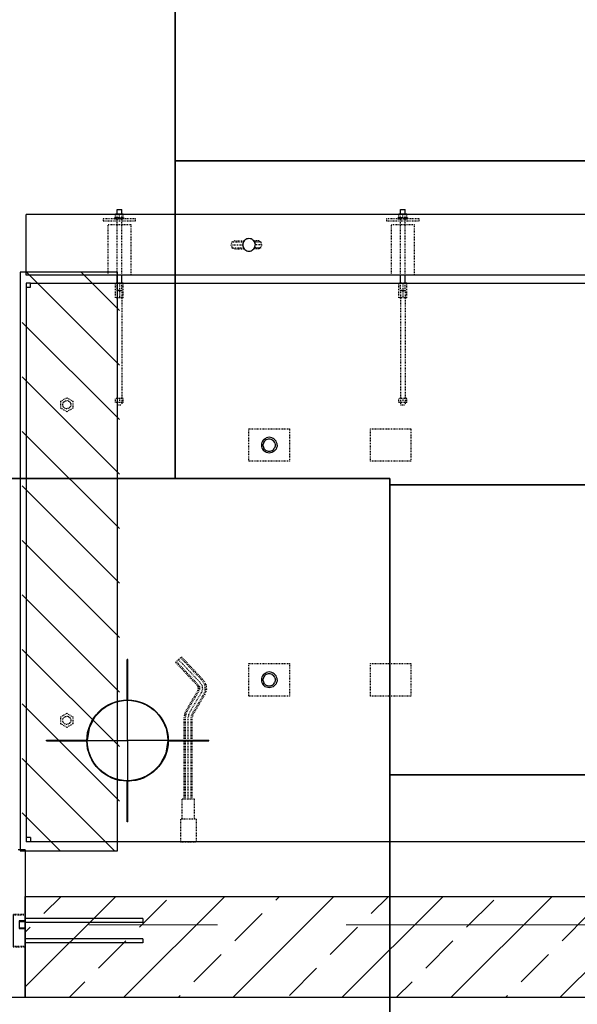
# Model space of a CAD drawing. Header units: millimetres. Extents: x 6071355 to 6728188, y -31956 to 56387.
# Tile 45 of 59: x 6095963 to 6097340, y 44536 to 46969. Entities that reach past the tile are written whole.
import ezdxf

# ---------------------------------------------------------------- set-up
doc = ezdxf.new("R2010")
doc.units = ezdxf.units.MM
doc.header["$MEASUREMENT"] = 0
doc.linetypes.add('DXK_LINE_DOT2', pattern=[3.9198, 1.9599, -1.9599])
doc.linetypes.add('Grid Line', pattern=[2222.5, 1270, -317.5, 317.5, -317.5])
doc.layers.add('BZ_MUR_FUND', color=8, linetype='Continuous')
doc.layers.add('ELEMENTY', color=7, linetype='Continuous')
doc.layers.add('M_ŁAWY', color=3, linetype='Continuous', lineweight=35)
doc.layers.add('Standard 1350-A_01-RZUT PARTERU LUSTRO2_28_Nowe_MODO_A1_osie-1_Nr_pióra__7_Nr_pióra__7_Nr_pióra__7', color=7, linetype='Continuous', lineweight=18)

# ---------------------------------------------------------------- blocks, each defined once
blk = doc.blocks.new('Part-86624973-72614 - 1482')
at = {"layer": 'ELEMENTY', "color": 2, "linetype": 'Continuous'}
for p, q in [((9965.1, 24966.4), (9965.1, 26642.5)), ((10115.1, 26642.5), (9965.1, 26642.5)), ((10115.1, 24966.4), (10115.1, 26642.5))]:
    blk.add_line(p, q, dxfattribs=at)
blk = doc.blocks.new('Part-86624973-72585 - 1482')
at = {"layer": 'ELEMENTY', "color": 2, "linetype": 'Continuous'}
for p, q in [((11535.1, 27027.5), (11535.1, 27045)), ((11900.1, 27045), (11535.1, 27045)), ((11900.1, 26645), (11900.1, 27045)), ((11535.1, 26645), (11535.1, 26662.5)), ((11535.1, 26645), (11900.1, 26645))]:
    blk.add_line(p, q, dxfattribs=at)
blk = doc.blocks.new('Part-86624973-80486 - 1482')
at = {"layer": 'ELEMENTY', "color": 2, "linetype": 'Continuous'}
for p, q in [((11505.1, 26632.5), (11505.1, 26642.5)), ((11505.1, 26632.5), (11515.1, 26632.5)), ((11515.1, 26632.5), (11515.1, 26642.5))]:
    blk.add_line(p, q, dxfattribs=at)
blk = doc.blocks.new('Part-86624973-80485 - 1482')
at = {"layer": 'ELEMENTY', "color": 2, "linetype": 'Continuous'}
for p, q in [((10135.1, 26632.5), (10135.1, 26642.5)), ((10145.1, 26632.5), (10135.1, 26632.5)), ((10145.1, 26642.5), (10145.1, 26632.5))]:
    blk.add_line(p, q, dxfattribs=at)
blk = doc.blocks.new('Part-86624973-80426 - 1482')
at = {"layer": 'ELEMENTY', "color": 2, "linetype": 'Continuous'}
for p, q in [((10135.1, 26642.5), (11515.1, 26642.5)), ((10135.1, 26632.5), (10135.1, 23662.5)), ((11515.1, 23662.5), (11515.1, 26632.5))]:
    blk.add_line(p, q, dxfattribs=at)
blk = doc.blocks.new('Part-86624973-80448 - 1482')
at = {"layer": 'ELEMENTY', "color": 2, "linetype": 'Continuous'}
for p, q in [((11164.6, 26393.5), (11064.6, 26393.5)), ((11064.6, 26391.5), (11064.6, 26393.5)), ((11164.6, 26391.5), (11064.6, 26391.5)), ((11164.6, 26391.5), (11164.6, 26393.5))]:
    blk.add_line(p, q, dxfattribs=at)
blk = doc.blocks.new('Part-86624973-80429 - 1482')
at = {"layer": 'ELEMENTY', "color": 1, "linetype": 'DXK_LINE_DOT2'}
for p, q in [((10430.1, 25722), (10420.1, 25722)), ((10420.1, 25703), (10420.1, 25722)), ((10430.1, 25703), (10430.1, 25722)), ((10420.1, 25712.5), (10430.1, 25712.5)), ((10430.1, 25703), (10420.1, 25703))]:
    blk.add_line(p, q, dxfattribs=at)
blk = doc.blocks.new('Part-86624973-80432 - 1482')
at = {"layer": 'ELEMENTY', "color": 1, "linetype": 'DXK_LINE_DOT2'}
for p, q in [((10430.1, 26422), (10420.1, 26422)), ((10420.1, 26403), (10420.1, 26422)), ((10420.1, 26412.5), (10430.1, 26412.5)), ((10430.1, 26403), (10420.1, 26403)), ((10430.1, 26403), (10430.1, 26422))]:
    blk.add_line(p, q, dxfattribs=at)
blk = doc.blocks.new('Part-86624973-80451 - 1482')
at = {"layer": 'ELEMENTY', "color": 1, "linetype": 'DXK_LINE_DOT2'}
for p, q in [((10426.5, 26557.5), (10417.8, 26542.5)), ((10443.8, 26557.5), (10426.5, 26557.5)), ((10452.5, 26542.5), (10443.8, 26557.5)), ((10417.8, 26542.5), (10426.5, 26527.5)), ((10426.5, 26527.5), (10443.8, 26527.5)), ((10443.8, 26527.5), (10452.5, 26542.5))]:
    blk.add_line(p, q, dxfattribs=at)
for start, end in [(157.5, 337.5), (337.5, 157.5)]:
    blk.add_arc((10435.1, 26542.5), 10, start, end, dxfattribs=at)
blk = doc.blocks.new('Part-86624973-80446 - 1482')
at = {"layer": 'ELEMENTY', "color": 2, "linetype": 'Continuous'}
for p, q in [((11266.1, 26292), (11264.1, 26292)), ((11264.1, 26292), (11264.1, 26192)), ((11266.1, 26292), (11266.1, 26192)), ((11266.1, 26192), (11264.1, 26192))]:
    blk.add_line(p, q, dxfattribs=at)
blk = doc.blocks.new('Part-86624973-80439 - 1482')
at = {"layer": 'ELEMENTY', "color": 1, "linetype": 'DXK_LINE_DOT2'}
for p, q in [((9973.1, 26424.5), (9973.1, 26400.5)), ((9973.1, 26424.5), (9975.6, 26424.5)), ((9975.6, 26400.5), (9973.1, 26400.5)), ((9975.6, 26424.5), (9975.6, 26400.5))]:
    blk.add_line(p, q, dxfattribs=at)
blk = doc.blocks.new('Part-86624973-80427 - 1482')
at = {"layer": 'ELEMENTY', "color": 1, "linetype": 'DXK_LINE_DOT2'}
for p, q in [((10171.1, 25722), (10135.1, 25722)), ((10135.1, 25703), (10135.1, 25722)), ((10171.1, 25703), (10171.1, 25722)), ((10135.1, 25712.5), (10171.1, 25712.5)), ((10171.1, 25703), (10135.1, 25703))]:
    blk.add_line(p, q, dxfattribs=at)
blk = doc.blocks.new('Part-86624973-80441 - 1482')
at = {"layer": 'ELEMENTY', "color": 1, "linetype": 'DXK_LINE_DOT2'}
for p, q in [((11072, 26273.8), (11058.3, 26259.2)), ((11058.3, 26259.2), (11115.4, 26205.5)), ((11060.3, 26261.4), (11117.4, 26207.6)), ((11065.1, 26266.5), (11122.2, 26212.8)), ((11070, 26271.7), (11127.1, 26217.9)), ((11072, 26273.8), (11129.1, 26220.1)), ((11410.1, 26227.9), (11410.1, 26258)), ((11410.1, 26258), (11459.1, 26258)), ((11459.1, 26223), (11459.1, 26262)), ((11459.1, 26262), (11515.1, 26262)), ((11515.1, 26262), (11515.1, 26223)), ((11141, 26218.7), (11191.4, 26248.4)), ((11142.5, 26216.2), (11192.9, 26245.8)), ((11146.1, 26210.1), (11196.5, 26239.8)), ((11149.7, 26204), (11200, 26233.7)), ((11151.1, 26201.5), (11201.5, 26231.1)), ((11191.4, 26248.4), (11198.7, 26251.5)), ((11192.9, 26245.8), (11199.5, 26248.6)), ((11196.5, 26239.8), (11201.3, 26241.8)), ((11198.7, 26251.5), (11206.6, 26252.5)), ((11199.5, 26248.6), (11206.6, 26249.6)), ((11200, 26233.7), (11203.2, 26235)), ((11201.3, 26241.8), (11206.6, 26242.5)), ((11201.5, 26231.1), (11204, 26232.2)), ((11203.2, 26235), (11206.6, 26235.4)), ((11204, 26232.2), (11206.6, 26232.5)), ((11410.1, 26252.5), (11206.6, 26252.5)), ((11410.1, 26249.6), (11206.6, 26249.6)), ((11410.1, 26242.5), (11206.6, 26242.5)), ((11410.1, 26235.4), (11206.6, 26235.4)), ((11410.1, 26232.5), (11206.6, 26232.5)), ((11127.3, 26201.7), (11117.4, 26207.6)), ((11122.2, 26212.8), (11129.5, 26208.4)), ((11127.1, 26217.9), (11131.8, 26215.1)), ((11132.7, 26217.9), (11129.1, 26220.1)), ((11129.5, 26208.4), (11138, 26207.5)), ((11131.8, 26215.1), (11132.7, 26217.9)), ((11131.8, 26215.1), (11137.3, 26214.5)), ((11137, 26217.4), (11132.7, 26217.9)), ((11137, 26217.4), (11141, 26218.7)), ((11137.3, 26214.5), (11137, 26217.4)), ((11137.3, 26214.5), (11142.5, 26216.2)), ((11138, 26207.5), (11146.1, 26210.1)), ((11410.1, 26227.2), (11410.1, 26227.9)), ((11410.1, 26227), (11410.1, 26227.2)), ((11459.1, 26227), (11410.1, 26227)), ((11459.1, 26223), (11515.1, 26223)), ((11115.4, 26205.5), (11126.3, 26198.9)), ((11126.3, 26198.9), (11127.3, 26201.7)), ((11126.3, 26198.9), (11139, 26197.5)), ((11138.7, 26200.4), (11127.3, 26201.7)), ((11138.7, 26200.4), (11149.7, 26204)), ((11139, 26197.5), (11138.7, 26200.4)), ((11139, 26197.5), (11151.1, 26201.5))]:
    blk.add_line(p, q, dxfattribs=at)
blk = doc.blocks.new('Part-86624973-80445 - 1482')
at = {"layer": 'ELEMENTY', "color": 2, "linetype": 'Continuous'}
for p, q in [((11266.1, 26593), (11264.1, 26593)), ((11264.1, 26593), (11264.1, 26493)), ((11266.1, 26593), (11266.1, 26493)), ((11266.1, 26493), (11264.1, 26493))]:
    blk.add_line(p, q, dxfattribs=at)
blk = doc.blocks.new('Part-86624973-72693 - 1482')
at = {"layer": 'ELEMENTY', "color": 1, "linetype": 'DXK_LINE_DOT2'}
for p, q in [((9990.1, 25740.5), (9990.1, 25684.5)), ((10115.1, 25740.5), (9990.1, 25740.5)), ((10115.1, 25684.5), (10115.1, 25740.5)), ((9990.1, 25684.5), (10115.1, 25684.5))]:
    blk.add_line(p, q, dxfattribs=at)
blk = doc.blocks.new('Part-86624973-72696 - 1482')
at = {"layer": 'ELEMENTY', "color": 1, "linetype": 'DXK_LINE_DOT2'}
for p, q in [((9990.1, 26440.5), (9990.1, 26384.5)), ((10115.1, 26440.5), (9990.1, 26440.5)), ((10115.1, 26384.5), (10115.1, 26440.5)), ((9990.1, 26384.5), (10115.1, 26384.5))]:
    blk.add_line(p, q, dxfattribs=at)
blk = doc.blocks.new('Part-86624973-80438 - 1482')
at = {"layer": 'ELEMENTY', "color": 2, "linetype": 'Continuous'}
for p, q in [((9963.1, 26422), (9963.1, 26403)), ((9965.1, 26422), (9963.1, 26422)), ((9965.1, 26412.5), (9963.1, 26412.5)), ((9965.1, 26403), (9963.1, 26403))]:
    blk.add_line(p, q, dxfattribs=at)
at = {"layer": 'ELEMENTY', "color": 1, "linetype": 'DXK_LINE_DOT2'}
for p, q in [((9973.1, 26422), (9965.1, 26422)), ((9973.1, 26412.5), (9965.1, 26412.5)), ((9973.1, 26403), (9965.1, 26403)), ((9973.1, 26403), (9973.1, 26422))]:
    blk.add_line(p, q, dxfattribs=at)
blk = doc.blocks.new('ReinforcementGroup-86624973-73489 - 1482')
at = {"layer": 'ELEMENTY', "color": 1, "linetype": 'Continuous'}
for p, q in [((11705.1, 26355), (11705.1, 26645)), ((11705.1, 26355), (11705.1, 26645)), ((11705.1, 26355), (11705.1, 26645)), ((11705.1, 26355), (11705.1, 26645)), ((11705.1, 26355), (11705.1, 26645)), ((11705.1, 26355), (11705.1, 26645)), ((11705.1, 26355), (11705.1, 26645)), ((11705.1, 26355), (11705.1, 26645)), ((11715.1, 26355), (11715.1, 26645)), ((11715.1, 26355), (11715.1, 26645)), ((11715.1, 26355), (11715.1, 26645)), ((11715.1, 26355), (11715.1, 26645)), ((11715.1, 26355), (11715.1, 26645)), ((11715.1, 26355), (11715.1, 26645)), ((11715.1, 26355), (11715.1, 26645)), ((11715.1, 26355), (11715.1, 26645)), ((11755.1, 26355), (11755.1, 26645)), ((11755.1, 26355), (11755.1, 26645)), ((11755.1, 26355), (11755.1, 26645)), ((11755.1, 26355), (11755.1, 26645)), ((11755.1, 26355), (11755.1, 26645)), ((11755.1, 26355), (11755.1, 26645)), ((11755.1, 26355), (11755.1, 26645)), ((11755.1, 26355), (11755.1, 26645)), ((11765.1, 26355), (11765.1, 26645)), ((11765.1, 26355), (11765.1, 26645)), ((11765.1, 26355), (11765.1, 26645)), ((11765.1, 26355), (11765.1, 26645)), ((11765.1, 26355), (11765.1, 26645)), ((11765.1, 26355), (11765.1, 26645)), ((11765.1, 26355), (11765.1, 26645)), ((11765.1, 26355), (11765.1, 26645)), ((11705.1, 26355), (11715.1, 26355)), ((11705.1, 26355), (11715.1, 26355)), ((11705.1, 26355), (11715.1, 26355)), ((11705.1, 26355), (11715.1, 26355)), ((11705.1, 26355), (11715.1, 26355)), ((11705.1, 26355), (11715.1, 26355)), ((11705.1, 26355), (11715.1, 26355)), ((11705.1, 26355), (11715.1, 26355)), ((11755.1, 26355), (11765.1, 26355)), ((11755.1, 26355), (11765.1, 26355)), ((11755.1, 26355), (11765.1, 26355)), ((11755.1, 26355), (11765.1, 26355)), ((11755.1, 26355), (11765.1, 26355)), ((11755.1, 26355), (11765.1, 26355)), ((11755.1, 26355), (11765.1, 26355)), ((11755.1, 26355), (11765.1, 26355))]:
    blk.add_line(p, q, dxfattribs=at)
blk = doc.blocks.new('Part-86624973-80434 - 1482')
at = {"layer": 'ELEMENTY', "color": 2, "linetype": 'Continuous'}
for p, q in [((9963.1, 25722), (9963.1, 25703)), ((9965.1, 25722), (9963.1, 25722)), ((9965.1, 25712.5), (9963.1, 25712.5)), ((9965.1, 25703), (9963.1, 25703))]:
    blk.add_line(p, q, dxfattribs=at)
at = {"layer": 'ELEMENTY', "color": 1, "linetype": 'DXK_LINE_DOT2'}
for p, q in [((9973.1, 25722), (9965.1, 25722)), ((9973.1, 25703), (9973.1, 25722)), ((9973.1, 25712.5), (9965.1, 25712.5)), ((9973.1, 25703), (9965.1, 25703))]:
    blk.add_line(p, q, dxfattribs=at)
blk = doc.blocks.new('Part-86624973-80457 - 1482')
at = {"layer": 'ELEMENTY', "color": 1, "linetype": 'DXK_LINE_DOT2'}
for p, q in [((11155.1, 26092.5), (11075.1, 26092.5)), ((11075.1, 26092.5), (11075.1, 25992.5)), ((11155.1, 25992.5), (11155.1, 26092.5)), ((11075.1, 25992.5), (11155.1, 25992.5))]:
    blk.add_line(p, q, dxfattribs=at)
at = {"layer": 'ELEMENTY', "color": 2, "linetype": 'Continuous'}
for p, q in [((11105.4, 26059.4), (11108.5, 26060.8)), ((11108.5, 26060.8), (11111.8, 26061.7)), ((11111.8, 26061.7), (11115.1, 26062)), ((11115.1, 26062), (11118.5, 26061.7)), ((11118.5, 26061.7), (11121.8, 26060.8)), ((11121.8, 26060.8), (11124.9, 26059.4)), ((11095.6, 26042.5), (11095.9, 26045.9)), ((11095.9, 26039.1), (11095.6, 26042.5)), ((11095.9, 26045.9), (11096.8, 26049.2)), ((11096.8, 26035.8), (11095.9, 26039.1)), ((11098.3, 26052.3), (11096.8, 26049.2)), ((11098.3, 26032.8), (11096.8, 26035.8)), ((11100.2, 26055.1), (11098.3, 26052.3)), ((11100.1, 26042.5), (11100.4, 26045.1)), ((11100.4, 26039.9), (11100.1, 26042.5)), ((11100.2, 26055.1), (11102.6, 26057.5)), ((11100.4, 26045.1), (11101.1, 26047.6)), ((11101.1, 26037.4), (11100.4, 26039.9)), ((11101.1, 26047.6), (11102.2, 26050)), ((11102.2, 26035), (11101.1, 26037.4)), ((11102.2, 26050), (11103.7, 26052.2)), ((11102.6, 26057.5), (11105.4, 26059.4)), ((11103.7, 26052.2), (11105.5, 26054)), ((11105.5, 26054), (11107.6, 26055.5)), ((11107.6, 26055.5), (11110, 26056.6)), ((11110, 26056.6), (11112.5, 26057.3)), ((11115.1, 26057.5), (11112.5, 26057.3)), ((11117.8, 26057.3), (11115.1, 26057.5)), ((11117.8, 26057.3), (11120.3, 26056.6)), ((11120.3, 26056.6), (11122.6, 26055.5)), ((11124.8, 26054), (11122.6, 26055.5)), ((11126.6, 26052.2), (11124.8, 26054)), ((11124.9, 26059.4), (11127.7, 26057.5)), ((11126.6, 26052.2), (11128.1, 26050)), ((11130.1, 26055.1), (11127.7, 26057.5)), ((11128.1, 26050), (11129.2, 26047.6)), ((11129.2, 26037.4), (11128.1, 26035)), ((11129.2, 26047.6), (11129.9, 26045.1)), ((11129.9, 26039.9), (11129.2, 26037.4)), ((11129.9, 26045.1), (11130.1, 26042.5)), ((11130.1, 26042.5), (11129.9, 26039.9)), ((11132, 26052.3), (11130.1, 26055.1)), ((11133.5, 26049.2), (11132, 26052.3)), ((11132, 26032.8), (11133.5, 26035.8)), ((11134.4, 26045.9), (11133.5, 26049.2)), ((11133.5, 26035.8), (11134.4, 26039.1)), ((11134.6, 26042.5), (11134.4, 26045.9)), ((11134.4, 26039.1), (11134.6, 26042.5)), ((11100.2, 26030), (11098.3, 26032.8)), ((11102.6, 26027.6), (11100.2, 26030)), ((11102.2, 26035), (11103.7, 26032.9)), ((11105.4, 26025.6), (11102.6, 26027.6)), ((11103.7, 26032.9), (11105.5, 26031)), ((11108.5, 26024.2), (11105.4, 26025.6)), ((11107.6, 26029.5), (11105.5, 26031)), ((11110, 26028.4), (11107.6, 26029.5)), ((11111.8, 26023.3), (11108.5, 26024.2)), ((11110, 26028.4), (11112.5, 26027.7)), ((11115.1, 26023), (11111.8, 26023.3)), ((11112.5, 26027.7), (11115.1, 26027.5)), ((11115.1, 26027.5), (11117.8, 26027.7)), ((11115.1, 26023), (11118.5, 26023.3)), ((11117.8, 26027.7), (11120.3, 26028.4)), ((11118.5, 26023.3), (11121.8, 26024.2)), ((11120.3, 26028.4), (11122.6, 26029.5)), ((11121.8, 26024.2), (11124.9, 26025.6)), ((11124.8, 26031), (11122.6, 26029.5)), ((11126.6, 26032.9), (11124.8, 26031)), ((11127.7, 26027.6), (11124.9, 26025.6)), ((11128.1, 26035), (11126.6, 26032.9)), ((11130.1, 26030), (11127.7, 26027.6)), ((11130.1, 26030), (11132, 26032.8))]:
    blk.add_line(p, q, dxfattribs=at)
blk = doc.blocks.new('Part-86624973-80450 - 1482')
at = {"layer": 'ELEMENTY', "color": 1, "linetype": 'DXK_LINE_DOT2'}
for start, end in [(135, 315), (315, 135)]:
    blk.add_arc((10435.1, 26542.5), 10, start, end, dxfattribs=at)
blk = doc.blocks.new('Part-86624973-80458 - 1482')
at = {"layer": 'ELEMENTY', "color": 1, "linetype": 'DXK_LINE_DOT2'}
for p, q in [((10575.1, 26092.5), (10495.1, 26092.5)), ((10495.1, 26092.5), (10495.1, 25992.5)), ((10575.1, 25992.5), (10575.1, 26092.5)), ((10495.1, 25992.5), (10575.1, 25992.5))]:
    blk.add_line(p, q, dxfattribs=at)
at = {"layer": 'ELEMENTY', "color": 2, "linetype": 'Continuous'}
for p, q in [((10525.4, 26059.4), (10528.5, 26060.8)), ((10528.5, 26060.8), (10531.8, 26061.7)), ((10531.8, 26061.7), (10535.1, 26062)), ((10535.1, 26062), (10538.5, 26061.7)), ((10538.5, 26061.7), (10541.8, 26060.8)), ((10541.8, 26060.8), (10544.9, 26059.4)), ((10515.6, 26042.5), (10515.9, 26045.9)), ((10515.9, 26039.1), (10515.6, 26042.5)), ((10515.9, 26045.9), (10516.8, 26049.2)), ((10516.8, 26035.8), (10515.9, 26039.1)), ((10518.3, 26052.3), (10516.8, 26049.2)), ((10518.3, 26032.8), (10516.8, 26035.8)), ((10520.2, 26055.1), (10518.3, 26052.3)), ((10520.1, 26042.5), (10520.4, 26045.1)), ((10520.4, 26039.9), (10520.1, 26042.5)), ((10520.2, 26055.1), (10522.6, 26057.5)), ((10520.4, 26045.1), (10521.1, 26047.6)), ((10521.1, 26037.4), (10520.4, 26039.9)), ((10521.1, 26047.6), (10522.2, 26050)), ((10522.2, 26035), (10521.1, 26037.4)), ((10522.2, 26050), (10523.7, 26052.2)), ((10522.6, 26057.5), (10525.4, 26059.4)), ((10523.7, 26052.2), (10525.5, 26054)), ((10525.5, 26054), (10527.6, 26055.5)), ((10527.6, 26055.5), (10530, 26056.6)), ((10530, 26056.6), (10532.5, 26057.3)), ((10535.1, 26057.5), (10532.5, 26057.3)), ((10537.8, 26057.3), (10535.1, 26057.5)), ((10537.8, 26057.3), (10540.3, 26056.6)), ((10540.3, 26056.6), (10542.6, 26055.5)), ((10544.8, 26054), (10542.6, 26055.5)), ((10546.6, 26052.2), (10544.8, 26054)), ((10544.9, 26059.4), (10547.7, 26057.5)), ((10546.6, 26052.2), (10548.1, 26050)), ((10550.1, 26055.1), (10547.7, 26057.5)), ((10548.1, 26050), (10549.2, 26047.6)), ((10549.2, 26037.4), (10548.1, 26035)), ((10549.2, 26047.6), (10549.9, 26045.1)), ((10549.9, 26039.9), (10549.2, 26037.4)), ((10549.9, 26045.1), (10550.1, 26042.5)), ((10550.1, 26042.5), (10549.9, 26039.9)), ((10552, 26052.3), (10550.1, 26055.1)), ((10553.5, 26049.2), (10552, 26052.3)), ((10552, 26032.8), (10553.5, 26035.8)), ((10554.4, 26045.9), (10553.5, 26049.2)), ((10553.5, 26035.8), (10554.4, 26039.1)), ((10554.6, 26042.5), (10554.4, 26045.9)), ((10554.4, 26039.1), (10554.6, 26042.5)), ((10520.2, 26030), (10518.3, 26032.8)), ((10522.6, 26027.6), (10520.2, 26030)), ((10522.2, 26035), (10523.7, 26032.9)), ((10525.4, 26025.6), (10522.6, 26027.6)), ((10523.7, 26032.9), (10525.5, 26031)), ((10528.5, 26024.2), (10525.4, 26025.6)), ((10527.6, 26029.5), (10525.5, 26031)), ((10530, 26028.4), (10527.6, 26029.5)), ((10531.8, 26023.3), (10528.5, 26024.2)), ((10530, 26028.4), (10532.5, 26027.7)), ((10535.1, 26023), (10531.8, 26023.3)), ((10532.5, 26027.7), (10535.1, 26027.5)), ((10535.1, 26027.5), (10537.8, 26027.7)), ((10535.1, 26023), (10538.5, 26023.3)), ((10537.8, 26027.7), (10540.3, 26028.4)), ((10538.5, 26023.3), (10541.8, 26024.2)), ((10540.3, 26028.4), (10542.6, 26029.5)), ((10541.8, 26024.2), (10544.9, 26025.6)), ((10544.8, 26031), (10542.6, 26029.5)), ((10546.6, 26032.9), (10544.8, 26031)), ((10547.7, 26027.6), (10544.9, 26025.6)), ((10548.1, 26035), (10546.6, 26032.9)), ((10550.1, 26030), (10547.7, 26027.6)), ((10550.1, 26030), (10552, 26032.8))]:
    blk.add_line(p, q, dxfattribs=at)
blk = doc.blocks.new('Part-86624973-80430 - 1482')
at = {"layer": 'ELEMENTY', "color": 1, "linetype": 'DXK_LINE_DOT2'}
for p, q in [((10171.1, 26422), (10135.1, 26422)), ((10135.1, 26403), (10135.1, 26422)), ((10135.1, 26412.5), (10171.1, 26412.5)), ((10171.1, 26403), (10135.1, 26403)), ((10171.1, 26403), (10171.1, 26422))]:
    blk.add_line(p, q, dxfattribs=at)
blk = doc.blocks.new('Part-86624973-80454 - 1482')
at = {"layer": 'ELEMENTY', "color": 1, "linetype": 'DXK_LINE_DOT2'}
for start, end in [(135, 315), (315, 135)]:
    blk.add_arc((11215.1, 26542.5), 10, start, end, dxfattribs=at)
blk = doc.blocks.new('Part-86624973-80443 - 1482')
at = {"layer": 'ELEMENTY', "color": 2, "linetype": 'Continuous'}
for p, q in [((11265.1, 26292.5), (11265.1, 26392.5)), ((11265.1, 26392.5), (11365.1, 26392.5)), ((11365.1, 26392.5), (11360.2, 26361.6)), ((11360.2, 26361.6), (11346, 26333.7)), ((11346, 26333.7), (11323.9, 26311.6)), ((11323.9, 26311.6), (11296, 26297.4)), ((11296, 26297.4), (11265.1, 26292.5))]:
    blk.add_line(p, q, dxfattribs=at)
blk = doc.blocks.new('Part-86624973-73488 - 1482')
at = {"layer": 'ELEMENTY', "color": 1, "linetype": 'DXK_LINE_DOT2'}
for p, q in [((11695.1, 26675), (11775.1, 26675)), ((11695.1, 26645), (11695.1, 26675)), ((11774.1, 26674), (11696.1, 26674)), ((11696.1, 26674), (11696.1, 26645)), ((11774.1, 26645), (11774.1, 26674)), ((11775.1, 26675), (11775.1, 26645)), ((11696.1, 26645), (11695.1, 26645)), ((11775.1, 26645), (11774.1, 26645))]:
    blk.add_line(p, q, dxfattribs=at)
blk = doc.blocks.new('Part-86624973-73490 - 1482')
at = {"layer": 'ELEMENTY', "color": 2, "linetype": 'Continuous'}
for p, q in [((11706.9, 26645), (11706.9, 26646)), ((11706.9, 26646), (11710.9, 26646)), ((11711.9, 26645), (11706.9, 26645)), ((11710.9, 26646), (11710.9, 26660)), ((11710.9, 26660), (11729.4, 26660)), ((11728.4, 26659), (11711.9, 26659)), ((11711.9, 26659), (11711.9, 26645)), ((11728.4, 26645), (11728.4, 26659)), ((11728.4, 26645), (11733.4, 26645)), ((11729.4, 26660), (11729.4, 26646)), ((11729.4, 26646), (11733.4, 26646)), ((11733.4, 26645), (11733.4, 26646))]:
    blk.add_line(p, q, dxfattribs=at)
blk = doc.blocks.new('Part-86624973-80423 - 1482')
at = {"layer": 'ELEMENTY', "color": 1, "linetype": 'DXK_LINE_DOT2'}
for p, q in [((10030.1, 26127.6), (10033.1, 26134.6)), ((10033.1, 26134.6), (10040.1, 26137.5)), ((10033.1, 26106.3), (10033.1, 26134.6)), ((10040.1, 26137.5), (10047.2, 26134.6)), ((10040.1, 26137.5), (10040.1, 26108)), ((10047.2, 26134.6), (10050.1, 26127.6)), ((10047.2, 26134.6), (10047.2, 26106.3)), ((10030.1, 26127.6), (10030.1, 26104.4)), ((10050.1, 26127.6), (10050.1, 26104.4)), ((10030.1, 26068.5), (10030.1, 26080.7)), ((10030.1, 26068.5), (10033.1, 26063.4)), ((10033.1, 26063.4), (10033.1, 26078.8)), ((10033.1, 26063.4), (10040.1, 26061.2)), ((10040.1, 26061.2), (10040.1, 26077)), ((10040.1, 26061.2), (10047.2, 26063.4)), ((10047.2, 26063.4), (10047.2, 26078.8)), ((10047.2, 26063.4), (10050.1, 26068.5)), ((10050.1, 26068.5), (10050.1, 26080.7))]:
    blk.add_line(p, q, dxfattribs=at)
at = {"layer": 'ELEMENTY', "color": 2, "linetype": 'Continuous'}
for p, q in [((10024.6, 26092.5), (10024.9, 26095.2)), ((10024.9, 26089.8), (10024.6, 26092.5)), ((10024.9, 26095.2), (10025.6, 26097.8)), ((10025.6, 26087.2), (10024.9, 26089.8)), ((10025.6, 26097.8), (10026.7, 26100.3)), ((10026.7, 26084.8), (10025.6, 26087.2)), ((10026.7, 26100.3), (10028.3, 26102.5)), ((10028.3, 26082.6), (10026.7, 26084.8)), ((10028.3, 26102.5), (10030.2, 26104.4)), ((10030.2, 26104.4), (10032.4, 26105.9)), ((10032.4, 26105.9), (10034.8, 26107.1)), ((10034.8, 26107.1), (10037.5, 26107.8)), ((10037.5, 26107.8), (10040.1, 26108)), ((10040.1, 26108), (10042.8, 26107.8)), ((10042.8, 26107.8), (10045.4, 26107.1)), ((10045.4, 26107.1), (10047.9, 26105.9)), ((10047.9, 26105.9), (10050.1, 26104.4)), ((10050.1, 26104.4), (10052, 26102.5)), ((10052, 26102.5), (10053.6, 26100.3)), ((10053.6, 26084.8), (10052, 26082.6)), ((10053.6, 26100.3), (10054.7, 26097.8)), ((10054.7, 26087.2), (10053.6, 26084.8)), ((10054.7, 26097.8), (10055.4, 26095.2)), ((10055.4, 26089.8), (10054.7, 26087.2)), ((10055.4, 26095.2), (10055.6, 26092.5)), ((10055.6, 26092.5), (10055.4, 26089.8)), ((10030.2, 26080.6), (10028.3, 26082.6)), ((10032.4, 26079.1), (10030.2, 26080.6)), ((10034.8, 26078), (10032.4, 26079.1)), ((10037.5, 26077.3), (10034.8, 26078)), ((10037.5, 26077.3), (10040.1, 26077)), ((10042.8, 26077.3), (10040.1, 26077)), ((10045.4, 26078), (10042.8, 26077.3)), ((10047.9, 26079.1), (10045.4, 26078)), ((10050.1, 26080.6), (10047.9, 26079.1)), ((10052, 26082.6), (10050.1, 26080.6))]:
    blk.add_line(p, q, dxfattribs=at)
blk = doc.blocks.new('Part-86624973-80437 - 1482')
at = {"layer": 'ELEMENTY', "color": 2, "linetype": 'Continuous'}
for p, q in [((9953.1, 26418.5), (9953.1, 26406.5)), ((9963.1, 26418.5), (9953.1, 26418.5)), ((9963.1, 26406.5), (9953.1, 26406.5)), ((10135.1, 26418.5), (10115.1, 26418.5)), ((10135.1, 26406.5), (10115.1, 26406.5))]:
    blk.add_line(p, q, dxfattribs=at)
at = {"layer": 'ELEMENTY', "color": 1, "linetype": 'DXK_LINE_DOT2'}
for p, q in [((10115.1, 26418.5), (9963.1, 26418.5)), ((10115.1, 26406.5), (9963.1, 26406.5)), ((10153.1, 26418.5), (10135.1, 26418.5)), ((10153.1, 26406.5), (10135.1, 26406.5)), ((10153.1, 26418.5), (10153.1, 26406.5))]:
    blk.add_line(p, q, dxfattribs=at)
blk = doc.blocks.new('Part-86624973-80440 - 1482')
at = {"layer": 'ELEMENTY', "color": 1, "linetype": 'DXK_LINE_DOT2'}
for p, q in [((9975.6, 26372.5), (9975.6, 26452.5)), ((9975.6, 26452.5), (9980.6, 26452.5)), ((9980.6, 26452.5), (9980.6, 26372.5)), ((9980.6, 26372.5), (9975.6, 26372.5))]:
    blk.add_line(p, q, dxfattribs=at)
blk = doc.blocks.new('Part-86624973-80435 - 1482')
at = {"layer": 'ELEMENTY', "color": 1, "linetype": 'DXK_LINE_DOT2'}
for p, q in [((9973.1, 25724.5), (9973.1, 25700.5)), ((9973.1, 25724.5), (9975.6, 25724.5)), ((9975.6, 25724.5), (9975.6, 25700.5)), ((9975.6, 25700.5), (9973.1, 25700.5))]:
    blk.add_line(p, q, dxfattribs=at)
blk = doc.blocks.new('Part-86624973-80428 - 1482')
at = {"layer": 'ELEMENTY', "color": 1, "linetype": 'DXK_LINE_DOT2'}
for p, q in [((10153.1, 25706.5), (10153.1, 25718.5)), ((10153.1, 25718.5), (10435.1, 25718.5)), ((10153.1, 25706.5), (10435.1, 25706.5)), ((10435.1, 25718.5), (10435.1, 25706.5))]:
    blk.add_line(p, q, dxfattribs=at)
blk = doc.blocks.new('Part-86624973-80431 - 1482')
at = {"layer": 'ELEMENTY', "color": 1, "linetype": 'DXK_LINE_DOT2'}
for p, q in [((10153.1, 26406.5), (10153.1, 26418.5)), ((10153.1, 26418.5), (10435.1, 26418.5)), ((10153.1, 26406.5), (10435.1, 26406.5)), ((10435.1, 26418.5), (10435.1, 26406.5))]:
    blk.add_line(p, q, dxfattribs=at)
blk = doc.blocks.new('Part-86624973-80433 - 1482')
at = {"layer": 'ELEMENTY', "color": 2, "linetype": 'Continuous'}
for p, q in [((9953.1, 25718.5), (9953.1, 25706.5)), ((9963.1, 25718.5), (9953.1, 25718.5)), ((9963.1, 25706.5), (9953.1, 25706.5)), ((10135.1, 25718.5), (10115.1, 25718.5)), ((10135.1, 25706.5), (10115.1, 25706.5))]:
    blk.add_line(p, q, dxfattribs=at)
at = {"layer": 'ELEMENTY', "color": 1, "linetype": 'DXK_LINE_DOT2'}
for p, q in [((10115.1, 25718.5), (9963.1, 25718.5)), ((10115.1, 25706.5), (9963.1, 25706.5)), ((10153.1, 25718.5), (10135.1, 25718.5)), ((10153.1, 25706.5), (10135.1, 25706.5)), ((10153.1, 25718.5), (10153.1, 25706.5))]:
    blk.add_line(p, q, dxfattribs=at)
blk = doc.blocks.new('Part-86624973-80436 - 1482')
at = {"layer": 'ELEMENTY', "color": 1, "linetype": 'DXK_LINE_DOT2'}
for p, q in [((9975.6, 25672.5), (9975.6, 25752.5)), ((9975.6, 25752.5), (9980.6, 25752.5)), ((9980.6, 25752.5), (9980.6, 25672.5)), ((9980.6, 25672.5), (9975.6, 25672.5))]:
    blk.add_line(p, q, dxfattribs=at)
blk = doc.blocks.new('Part-86624973-80442 - 1482')
at = {"layer": 'ELEMENTY', "color": 2, "linetype": 'Continuous'}
for radius, start, end in [(100.5, 90, 270), (99.5, 90, 270), (100.5, 270, 90), (99.5, 270, 90)]:
    blk.add_arc((11265.1, 26392.5), radius, start, end, dxfattribs=at)
blk = doc.blocks.new('Part-86624973-80444 - 1482')
at = {"layer": 'ELEMENTY', "color": 2, "linetype": 'Continuous'}
for p, q in [((11184.2, 26451.3), (11206.3, 26473.4)), ((11206.3, 26473.4), (11234.2, 26487.6)), ((11234.2, 26487.6), (11265.1, 26492.5)), ((11265.1, 26492.5), (11265.1, 26392.5)), ((11170, 26423.4), (11184.2, 26451.3)), ((11165.1, 26392.5), (11170, 26423.4)), ((11265.1, 26392.5), (11165.1, 26392.5))]:
    blk.add_line(p, q, dxfattribs=at)
blk = doc.blocks.new('Part-86624973-80447 - 1482')
at = {"layer": 'ELEMENTY', "color": 2, "linetype": 'Continuous'}
for p, q in [((11465.6, 26393.5), (11365.6, 26393.5)), ((11365.6, 26391.5), (11365.6, 26393.5)), ((11465.6, 26391.5), (11365.6, 26391.5)), ((11465.6, 26391.5), (11465.6, 26393.5))]:
    blk.add_line(p, q, dxfattribs=at)
blk = doc.blocks.new('Part-86624973-80449 - 1482')
at = {"layer": 'ELEMENTY', "color": 1, "linetype": 'DXK_LINE_DOT2'}
for p, q in [((10426.5, 26557.5), (10417.8, 26542.5)), ((10443.8, 26557.5), (10426.5, 26557.5)), ((10452.5, 26542.5), (10443.8, 26557.5)), ((10417.8, 26542.5), (10426.5, 26527.5)), ((10426.5, 26527.5), (10443.8, 26527.5)), ((10443.8, 26527.5), (10452.5, 26542.5))]:
    blk.add_line(p, q, dxfattribs=at)
for start, end in [(157.5, 337.5), (337.5, 157.5)]:
    blk.add_arc((10435.1, 26542.5), 10, start, end, dxfattribs=at)
blk = doc.blocks.new('Part-86624973-80452 - 1482')
at = {"layer": 'ELEMENTY', "color": 1, "linetype": 'DXK_LINE_DOT2'}
for start, end in [(45, 225), (225, 45)]:
    blk.add_arc((10435.1, 26542.5), 10, start, end, dxfattribs=at)
blk = doc.blocks.new('Part-86624973-80453 - 1482')
at = {"layer": 'ELEMENTY', "color": 1, "linetype": 'DXK_LINE_DOT2'}
for p, q in [((11206.5, 26557.5), (11197.8, 26542.5)), ((11223.8, 26557.5), (11206.5, 26557.5)), ((11232.5, 26542.5), (11223.8, 26557.5)), ((11197.8, 26542.5), (11206.5, 26527.5)), ((11206.5, 26527.5), (11223.8, 26527.5)), ((11223.8, 26527.5), (11232.5, 26542.5))]:
    blk.add_line(p, q, dxfattribs=at)
for start, end in [(157.5, 337.5), (337.5, 157.5)]:
    blk.add_arc((11215.1, 26542.5), 10, start, end, dxfattribs=at)
blk = doc.blocks.new('Part-86624973-80455 - 1482')
at = {"layer": 'ELEMENTY', "color": 1, "linetype": 'DXK_LINE_DOT2'}
for p, q in [((11206.5, 26557.5), (11197.8, 26542.5)), ((11223.8, 26557.5), (11206.5, 26557.5)), ((11232.5, 26542.5), (11223.8, 26557.5)), ((11197.8, 26542.5), (11206.5, 26527.5)), ((11206.5, 26527.5), (11223.8, 26527.5)), ((11223.8, 26527.5), (11232.5, 26542.5))]:
    blk.add_line(p, q, dxfattribs=at)
for start, end in [(157.5, 337.5), (337.5, 157.5)]:
    blk.add_arc((11215.1, 26542.5), 10, start, end, dxfattribs=at)
blk = doc.blocks.new('Part-86624973-80456 - 1482')
at = {"layer": 'ELEMENTY', "color": 1, "linetype": 'DXK_LINE_DOT2'}
for start, end in [(45, 225), (225, 45)]:
    blk.add_arc((11215.1, 26542.5), 10, start, end, dxfattribs=at)
blk = doc.blocks.new('Part-86624973-80459 - 1482')
at = {"layer": 'ELEMENTY', "color": 1, "linetype": 'DXK_LINE_DOT2'}
for p, q in [((11075.1, 25792.5), (11075.1, 25692.5)), ((11155.1, 25792.5), (11075.1, 25792.5)), ((11155.1, 25692.5), (11155.1, 25792.5)), ((11075.1, 25692.5), (11155.1, 25692.5))]:
    blk.add_line(p, q, dxfattribs=at)
blk = doc.blocks.new('Part-86624973-80460 - 1482')
at = {"layer": 'ELEMENTY', "color": 1, "linetype": 'DXK_LINE_DOT2'}
for p, q in [((10495.1, 25792.5), (10495.1, 25692.5)), ((10575.1, 25792.5), (10495.1, 25792.5)), ((10575.1, 25692.5), (10575.1, 25792.5)), ((10495.1, 25692.5), (10575.1, 25692.5))]:
    blk.add_line(p, q, dxfattribs=at)

msp = doc.modelspace()

# ---------------------------------------------------------------- hatches: boundary and pattern name
at = {"layer": 'BZ_MUR_FUND', "transparency": 33554687}
h = msp.add_hatch(dxfattribs=at)
h.set_pattern_fill('ANSI31', color=256, scale=30, angle=270, style=0)
h.set_pattern_definition([(315, (8559404.29, 3986606.44), (67.351921, 67.351921), [])])
h.paths.add_polyline_path([(6095968.995, 46344.877), (6095968.995, 44915.608), (6096208.995, 44915.608), (6096208.995, 46345.086)])
h = msp.add_hatch(dxfattribs=at)
h.set_pattern_fill('ANSI33', color=256, scale=30, style=0)
h.set_pattern_definition([(225, (6009374.05, -110183.11), (134.70384, -134.70384), []), (225, (6009239.35, -110183.11), (134.70384, -134.70384), [95.25, -47.625])])
h.paths.add_polyline_path([(6100096.364, 44552.833), (6095976.364, 44552.833), (6095976.364, 44802.833), (6100096.364, 44802.833)])

# ---------------------------------------------------------------- linework, layer by layer
at = {"layer": 'BZ_MUR_FUND'}
msp.add_lwpolyline([(6095963.764, 46345.086), (6095963.764, 44915.333), (6096203.764, 44915.333), (6096203.764, 46345.086), (6095963.764, 46345.086)], dxfattribs=at)
at = {"layer": 'BZ_MUR_FUND', "transparency": 33554687}
msp.add_lwpolyline([(6095976.364, 44802.833), (6100096.364, 44802.833), (6100096.364, 44552.833), (6095976.364, 44552.833)], close=True, dxfattribs=at)
at = {"layer": 'M_ŁAWY', "color": 4}
msp.add_line((6096346.336, 50573.327), (6096346.364, 45835.542), dxfattribs=at)
for points in [[(6096346.364, 46620.082), (6099176.364, 46620.082), (6099176.364, 45820.082), (6096876.364, 45820.082)], [(6096876.364, 45835.333), (6094676.364, 45835.333), (6094676.364, 43635.333), (6096876.364, 43635.333), (6096876.364, 45835.333)], [(6096876.364, 45102.833), (6099296.364, 45102.833)]]:
    msp.add_lwpolyline(points, dxfattribs=at)
at = {"layer": 'Standard 1350-A_01-RZUT PARTERU LUSTRO2_28_Nowe_MODO_A1_osie-1_Nr_pióra__7_Nr_pióra__7_Nr_pióra__7', "color": 7, "linetype": 'Grid Line', "lineweight": 18}
msp.add_line((6124708.5, 44732.834), (6079489.176, 44732.834), dxfattribs=at)

# ---------------------------------------------------------------- block references
at = {"xscale": -1, "rotation": 89.99999999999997}
for name in ['Part-86624973-80437 - 1482', 'Part-86624973-80433 - 1482', 'Part-86624973-72614 - 1482', 'Part-86624973-80440 - 1482', 'Part-86624973-80439 - 1482', 'Part-86624973-80438 - 1482', 'Part-86624973-80436 - 1482', 'Part-86624973-80435 - 1482', 'Part-86624973-80434 - 1482', 'Part-86624973-72696 - 1482', 'Part-86624973-72693 - 1482', 'Part-86624973-80423 - 1482', 'Part-86624973-80485 - 1482', 'Part-86624973-80426 - 1482', 'Part-86624973-80430 - 1482', 'Part-86624973-80427 - 1482', 'Part-86624973-80431 - 1482', 'Part-86624973-80428 - 1482', 'Part-86624973-80451 - 1482', 'Part-86624973-80449 - 1482', 'Part-86624973-80450 - 1482', 'Part-86624973-80452 - 1482', 'Part-86624973-80432 - 1482', 'Part-86624973-80429 - 1482', 'Part-86624973-80458 - 1482', 'Part-86624973-80460 - 1482', 'Part-86624973-80448 - 1482', 'Part-86624973-80441 - 1482', 'Part-86624973-80457 - 1482', 'Part-86624973-80459 - 1482', 'Part-86624973-80442 - 1482', 'Part-86624973-80444 - 1482', 'Part-86624973-80453 - 1482', 'Part-86624973-80455 - 1482', 'Part-86624973-80454 - 1482', 'Part-86624973-80456 - 1482', 'Part-86624973-80445 - 1482', 'Part-86624973-80443 - 1482', 'Part-86624973-80446 - 1482', 'Part-86624973-80447 - 1482', 'Part-86624973-80486 - 1482', 'Part-86624973-72585 - 1482', 'Part-86624973-73488 - 1482', 'ReinforcementGroup-86624973-73489 - 1482', 'Part-86624973-73490 - 1482']:
    msp.add_blockref(name, (6122621.38, 56452.981), dxfattribs=at)

doc.saveas('drawing.dxf')
